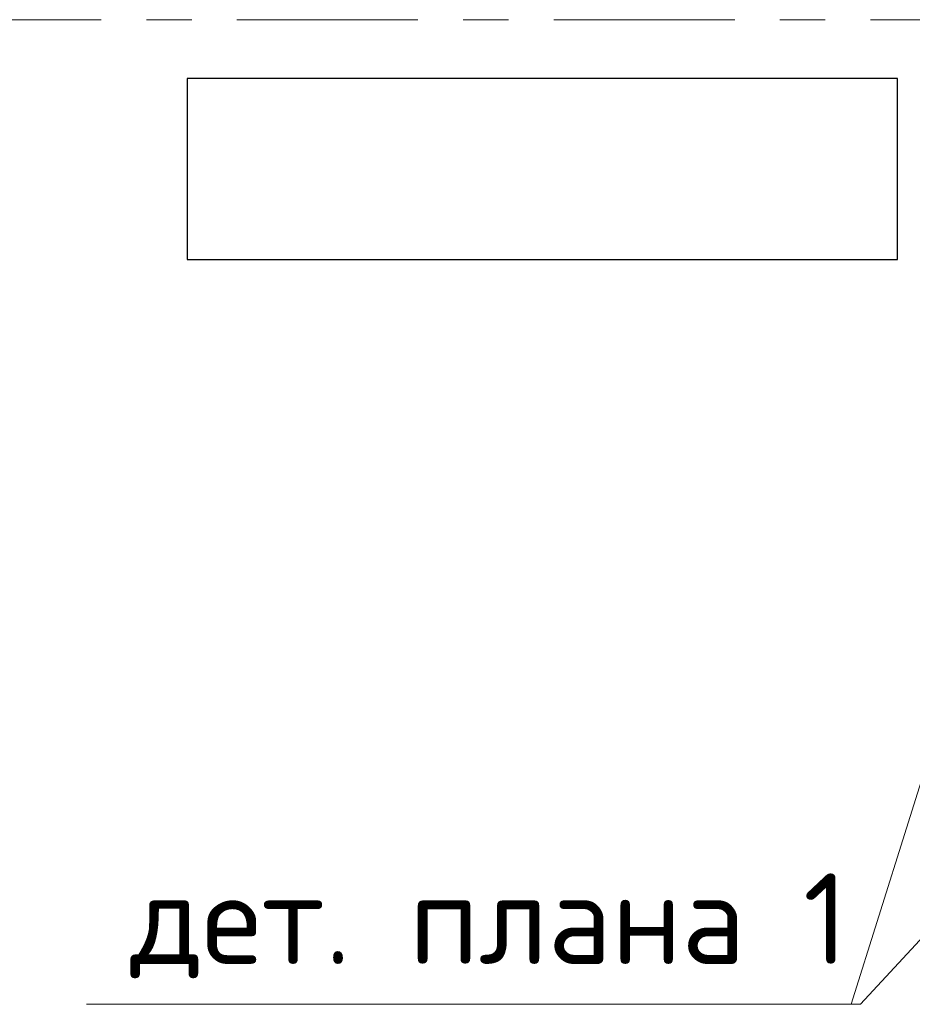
# Model space of a CAD drawing. Header units: metres. Extents: x -38 to 90, y -15 to 21.
# Tile 40 of 127: x 38.89 to 40.86, y 5.22 to 7.4. Entities that reach past the tile are written whole.
import ezdxf

# ---------------------------------------------------------------- set-up
doc = ezdxf.new("R2010")
doc.units = ezdxf.units.M
doc.linetypes.add('______11', pattern=[0.5, 0.4, -0.05, 0, -0.05])
doc.linetypes.add('______5', pattern=[1.1, 0.8, -0.1, 0.1, -0.1])
for name, color, linetype, lineweight in [('XR$2$Осевая линия (1)', 7, '______5', 13), ('XR$3$Перекрытие (1)', 7, 'Continuous', 35), ('XR$3$Текст_ общее_1', 7, 'Continuous', 13)]:
    doc.layers.add(name, color=color, linetype=linetype, lineweight=lineweight)
doc.styles.add('ISOCPEUR', font='txt')

msp = doc.modelspace()

# ---------------------------------------------------------------- linework, layer by layer
at = {"layer": 'XR$2$Осевая линия (1)', "color": 253, "linetype": '______11', "lineweight": 13, "true_color": 0xa0a0a0, "transparency": 33554687}
msp.add_line((-2.63, 7.4), (62.6, 7.4), dxfattribs=at)
at = {"layer": 'XR$3$Перекрытие (1)', "color": 7, "linetype": 'Continuous', "lineweight": 25, "transparency": 33554687}
for p, q in [((39.26, 7.2702), (39.26, 6.8702)), ((40.83, 7.2702), (39.26, 7.2702)), ((40.83, 6.8702), (40.83, 7.2702)), ((39.26, 6.8702), (40.83, 6.8702))]:
    msp.add_line(p, q, dxfattribs=at)
at = {"layer": 'XR$3$Текст_ общее_1', "color": 7, "linetype": 'Continuous', "lineweight": 13, "transparency": 33554687}
msp.add_line((41.1645, 6.6202), (40.7278, 5.2245), dxfattribs=at)
msp.add_lwpolyline([(41.085, 5.5882), (40.7478, 5.2245), (39.0378, 5.2245)], dxfattribs=at)

# ---------------------------------------------------------------- texts
at = {"layer": 'XR$3$Текст_ общее_1', "color": 7, "linetype": 'Continuous', "lineweight": 13, "transparency": 33554687, "insert": (39.9278, 5.3978), "char_height": 0.2, "width": 1.695238, "attachment_point": 5, "style": 'ISOCPEUR'}
msp.add_mtext('\\A1;{\\fISOCPEUR|i0|b0;\\H0.200000;\\W1.000000;\\C7;дет. плана 1}\\P', dxfattribs=at)

doc.saveas('drawing.dxf')
